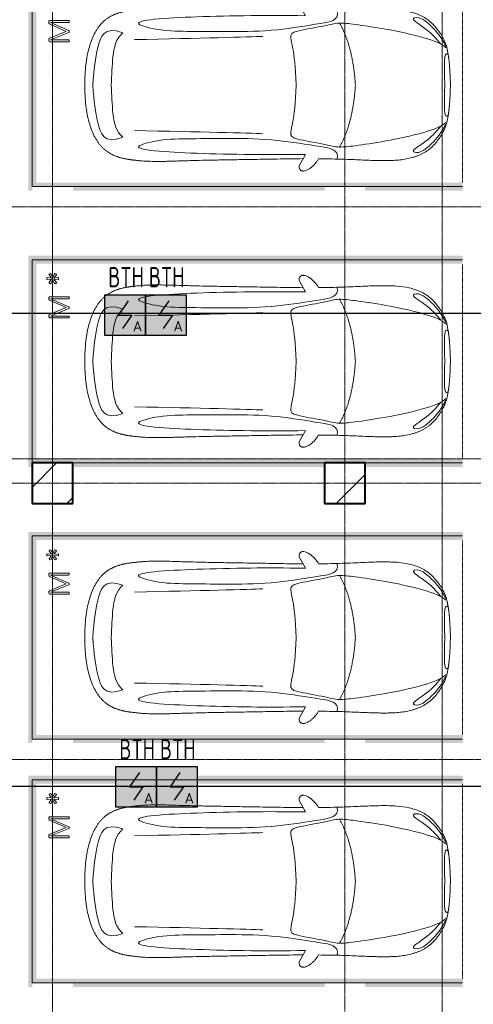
# Model space of a CAD drawing. Header units: millimetres. Extents: x -135639 to 224623, y -383017 to -59102.
# Tile 101 of 256: x 55790 to 61377, y -338431 to -326312. Entities that reach past the tile are written whole.
import ezdxf
from ezdxf.enums import TextEntityAlignment as Align

# ---------------------------------------------------------------- set-up
doc = ezdxf.new("R2010")
doc.units = ezdxf.units.MM
for name, pattern in [('CONTINOUS', [0]), ('Линия сетки', [25, 20, -2.5, 0, -2.5]), ('Невидимые', [5, 3, -2]), ('Штрих_3_3_', [6, 3, -3])]:
    doc.linetypes.add(name, pattern=pattern)
for name, color, linetype, lineweight in [('A-000-M_MASS', 7, 'Continuous', 18), ('A-200-M_WALL_INT', 7, 'Continuous', 18), ('C-953-M_PARKING', 7, 'Continuous', 18), ('C-953-MH_PARKING', 7, 'Невидимые', 18), ('S-280-M_COLUMN', 7, 'Continuous', 18), ('Z-030-M_GRID', 7, 'Continuous', 9), ('ПС', 7, 'Continuous', 40), ('СС-011-ПОЖ-СИГНАЛИЗАЦИЯ', 1, 'Continuous', 30)]:
    doc.layers.add(name, color=color, linetype=linetype, lineweight=lineweight)
doc.styles.add('1111', font='isocpeur.ttf')

# ---------------------------------------------------------------- blocks, each defined once
blk = doc.blocks.new('A_PAR_Parking - M_Зависимые-2561933-B2_-11_400_')
at = {"layer": 'C-953-M_PARKING', "true_color": 0xf7f9fb}
blk.add_hatch(color=7, dxfattribs=at).paths.add_polyline_path([(-1300, -2650), (-1200, -2650), (-1200, 2600), (1200, 2600), (1200, -2650), (1300, -2650), (1300, 2700), (-1300, 2700), (-1300, 2650), (-1250, 2648), (-1250, 2150), (-1300, 2150), (-1300, -950), (-1250, -950), (-1250, -1450), (-1300, -1450), (-1300, -2205)])
at = {"layer": 'A-000-M_MASS', "color": 253, "true_color": 0xaaaaaa}
for p, q in [((-853, -717), (-993, -639)), ((-906, -687), (-993, -639)), ((853, -717), (993, -639)), ((993, -639), (906, -687))]:
    blk.add_line(p, q, dxfattribs=at)
for centre, start, end in [((-1010, -678), 66.0695, 136.5816), ((1010, -678), 43.4184, 113.9305)]:
    blk.add_arc(centre, 42.2, start, end, dxfattribs=at)
for points, knots in [([(0, 2004), (-45, 2004), (-132, 2001), (-252, 1991), (-362, 1974), (-495, 1942), (-607, 1900), (-686, 1853), (-726, 1824), (-753, 1802), (-774, 1782), (-789, 1766), (-799, 1753), (-809, 1740), (-819, 1727), (-828, 1714), (-836, 1701), (-844, 1688), (-851, 1674), (-858, 1661), (-864, 1647), (-870, 1634), (-876, 1620), (-881, 1606), (-885, 1592), (-890, 1578), (-894, 1565), (-897, 1551), (-901, 1537), (-904, 1524), (-907, 1510), (-909, 1497), (-912, 1483), (-914, 1470), (-916, 1457), (-918, 1444), (-919, 1432), (-921, 1419), (-923, 1403), (-925, 1383), (-928, 1361), (-930, 1339), (-932, 1318), (-934, 1290), (-936, 1257), (-938, 1218), (-939, 1179), (-940, 1139), (-940, 1097), (-940, 1053), (-939, 1007), (-938, 956), (-936, 902), (-934, 844), (-932, 780), (-930, 688), (-926, 559), (-923, 376), (-919, 163), (-915, -82), (-911, -315), (-908, -521), (-907, -631), (-906, -687)], [0, 0, 0, 0, 0.02381, 0.047619, 0.071429, 0.095238, 0.142857, 0.166667, 0.178571, 0.190476, 0.202381, 0.208333, 0.214286, 0.220238, 0.22619, 0.232143, 0.238095, 0.244048, 0.25, 0.255952, 0.261905, 0.267857, 0.27381, 0.279762, 0.285714, 0.291667, 0.297619, 0.303571, 0.309524, 0.315476, 0.321429, 0.327381, 0.333333, 0.339286, 0.345238, 0.35119, 0.357143, 0.363095, 0.369048, 0.380952, 0.392857, 0.404762, 0.416667, 0.428571, 0.452381, 0.47619, 0.5, 0.52381, 0.547619, 0.571429, 0.595238, 0.619048, 0.642857, 0.666667, 0.690476, 0.714286, 0.761905, 0.809524, 0.857143, 0.904762, 0.952381, 0.97619, 1, 1, 1, 1]), ([(906, -687), (907, -631), (908, -521), (911, -367), (913, -222), (916, -41), (919, 163), (923, 376), (926, 559), (930, 688), (932, 780), (935, 865), (938, 958), (939, 1039), (940, 1097), (940, 1139), (939, 1179), (938, 1218), (937, 1250), (935, 1277), (933, 1304), (930, 1332), (928, 1361), (925, 1383), (923, 1403), (921, 1419), (919, 1432), (918, 1444), (916, 1457), (914, 1470), (912, 1483), (909, 1497), (907, 1510), (904, 1524), (901, 1537), (897, 1551), (894, 1565), (890, 1578), (885, 1592), (881, 1606), (876, 1620), (870, 1634), (864, 1647), (858, 1661), (851, 1674), (844, 1688), (836, 1701), (828, 1714), (819, 1727), (809, 1740), (799, 1753), (789, 1766), (774, 1782), (753, 1802), (726, 1824), (686, 1853), (630, 1886), (551, 1921), (462, 1950), (362, 1974), (252, 1991), (132, 2001), (45, 2004), (0, 2004)], [0, 0, 0, 0, 0.02381, 0.047619, 0.071429, 0.095238, 0.142857, 0.190476, 0.238095, 0.285714, 0.309524, 0.333333, 0.380952, 0.428571, 0.452381, 0.47619, 0.5, 0.52381, 0.547619, 0.559524, 0.571429, 0.595238, 0.607143, 0.619048, 0.630952, 0.636905, 0.642857, 0.64881, 0.654762, 0.660714, 0.666667, 0.672619, 0.678571, 0.684524, 0.690476, 0.696429, 0.702381, 0.708333, 0.714286, 0.720238, 0.72619, 0.732143, 0.738095, 0.744048, 0.75, 0.755952, 0.761905, 0.767857, 0.77381, 0.779762, 0.785714, 0.791667, 0.797619, 0.809524, 0.821429, 0.833333, 0.857143, 0.880952, 0.904762, 0.928571, 0.952381, 0.97619, 1, 1, 1, 1]), ([(-643, 1535), (-732, 1765), (-468, 1855), (-203, 1891), (-2, 1902)], [0, 0, 0, 0, 0.867049, 1.684227, 1.684227, 1.684227, 1.684227]), ([(643, 1535), (732, 1765), (468, 1855), (203, 1891), (2, 1902)], [0, 0, 0, 0, 0.867049, 1.684227, 1.684227, 1.684227, 1.684227]), ([(-643, 1535), (-570, 1622), (-349, 1664), (-124, 1672), (-2, 1676)], [0, 0, 0, 0, 0.616728, 1.242165, 1.242165, 1.242165, 1.242165]), ([(643, 1535), (570, 1622), (349, 1664), (124, 1672), (2, 1676)], [0, 0, 0, 0, 0.616728, 1.242165, 1.242165, 1.242165, 1.242165]), ([(-908, -1106), (-792, -1130), (-753, -859), (-663, -332), (-655, 196), (-661, 684), (-663, 1068), (-764, 1443), (-817, 1157), (-842, 605), (-857, 17), (-857, -454), (-853, -717)], [0, 0, 0, 0, 1.013953, 2.476159, 4.172855, 5.704608, 7.082231, 8.244161, 9.589947, 11.154659, 12.917121, 14.362976, 14.362976, 14.362976, 14.362976]), ([(908, -1106), (792, -1130), (753, -859), (663, -332), (655, 196), (661, 684), (663, 1068), (764, 1443), (817, 1157), (842, 605), (857, 17), (857, -454), (853, -717)], [0, 0, 0, 0, 1.013953, 2.476159, 4.172855, 5.704608, 7.082231, 8.244161, 9.589947, 11.154659, 12.917121, 14.362976, 14.362976, 14.362976, 14.362976]), ([(-459, -2446), (-508, -2398), (-601, -2147), (-696, -1684), (-744, -1354), (-774, -1106), (-734, -996), (-660, -552), (-618, -522), (-447, -565), (-234, -590), (-2, -602)], [0, 0, 0, 0, 0.884172, 2.058368, 3.212407, 3.977765, 4.871213, 5.547774, 6.288901, 6.772879, 7.454401, 7.454401, 7.454401, 7.454401]), ([(459, -2446), (508, -2398), (601, -2147), (696, -1684), (744, -1354), (774, -1106), (734, -996), (660, -552), (618, -522), (447, -565), (234, -590), (2, -602)], [0, 0, 0, 0, 0.884172, 2.058368, 3.212407, 3.977765, 4.871213, 5.547774, 6.288901, 6.772879, 7.454401, 7.454401, 7.454401, 7.454401]), ([(-1041, -649), (-1045, -652), (-1050, -658), (-1054, -666), (-1056, -673), (-1058, -680), (-1059, -690), (-1057, -703), (-1053, -719), (-1043, -742), (-1026, -771), (-1000, -803), (-971, -832), (-944, -853), (-923, -867), (-913, -873), (-908, -876)], [0, 0, 0, 0, 0.066667, 0.1, 0.133333, 0.166667, 0.2, 0.266667, 0.333333, 0.4, 0.533333, 0.65, 0.766667, 0.883333, 0.941667, 1, 1, 1, 1]), ([(908, -876), (914, -873), (926, -866), (944, -853), (962, -839), (985, -818), (1011, -790), (1036, -756), (1052, -723), (1058, -702), (1058, -688), (1058, -682), (1057, -675), (1055, -669), (1053, -664), (1049, -657), (1044, -652), (1041, -649)], [0, 0, 0, 0, 0.066667, 0.133333, 0.2, 0.266667, 0.4, 0.533333, 0.65, 0.766667, 0.795833, 0.825, 0.854167, 0.883333, 0.9125, 0.941667, 1, 1, 1, 1]), ([(-908, -876), (-908, -970), (-911, -1145), (-919, -1337), (-925, -1476), (-928, -1559), (-929, -1622), (-930, -1660), (-930, -1690), (-930, -1713), (-929, -1734), (-929, -1756), (-928, -1777), (-927, -1805), (-925, -1840), (-921, -1880), (-916, -1919), (-910, -1957), (-902, -1994), (-893, -2030), (-882, -2065), (-870, -2099), (-856, -2133), (-840, -2165), (-821, -2196), (-801, -2225), (-772, -2263), (-729, -2308), (-668, -2356), (-604, -2396), (-554, -2423), (-519, -2438), (-496, -2446), (-474, -2453), (-452, -2458), (-432, -2462), (-414, -2466), (-402, -2468), (-391, -2470), (-383, -2471), (-376, -2473), (-370, -2474), (-365, -2475), (-360, -2475), (-354, -2476), (-349, -2477), (-343, -2478), (-337, -2479), (-328, -2480), (-318, -2481), (-305, -2483), (-293, -2484), (-280, -2486), (-266, -2487), (-251, -2488), (-235, -2489), (-218, -2491), (-199, -2492), (-179, -2493), (-158, -2495), (-135, -2496), (-111, -2497), (-86, -2498), (-50, -2499), (-20, -2500), (1, -2501)], [0, 0, 0, 0, 0.081633, 0.163265, 0.204082, 0.244898, 0.265306, 0.285714, 0.295918, 0.306122, 0.316327, 0.326531, 0.336735, 0.346939, 0.367347, 0.387755, 0.408163, 0.428571, 0.44898, 0.469388, 0.489796, 0.510204, 0.530612, 0.55102, 0.571429, 0.591837, 0.612245, 0.653061, 0.693878, 0.734694, 0.77551, 0.795918, 0.816327, 0.836735, 0.857143, 0.877551, 0.887755, 0.897959, 0.903061, 0.908163, 0.913265, 0.915816, 0.918367, 0.920918, 0.923469, 0.92602, 0.928571, 0.931122, 0.933673, 0.938776, 0.942602, 0.946429, 0.950255, 0.954082, 0.957908, 0.961735, 0.965561, 0.969388, 0.973214, 0.977041, 0.980867, 0.984694, 0.98852, 0.992347, 1, 1, 1, 1]), ([(1, -2501), (15, -2501), (42, -2500), (79, -2498), (108, -2497), (129, -2496), (145, -2495), (160, -2494), (174, -2494), (188, -2493), (205, -2492), (221, -2490), (237, -2489), (247, -2488), (258, -2488), (268, -2487), (277, -2486), (289, -2485), (303, -2483), (316, -2482), (325, -2480), (332, -2479), (338, -2479), (345, -2478), (350, -2477), (358, -2476), (365, -2474), (371, -2473), (377, -2472), (385, -2471), (393, -2469), (403, -2467), (416, -2465), (429, -2463), (442, -2460), (454, -2458), (465, -2455), (476, -2452), (487, -2449), (501, -2445), (521, -2437), (547, -2426), (575, -2412), (606, -2395), (637, -2376), (679, -2347), (730, -2307), (781, -2254), (824, -2196), (858, -2133), (884, -2065), (911, -1970), (929, -1835), (932, -1681), (928, -1539), (922, -1387), (912, -1177), (908, -982), (908, -876)], [0, 0, 0, 0, 0.005102, 0.010204, 0.015306, 0.017857, 0.020408, 0.022959, 0.02551, 0.028061, 0.030612, 0.035714, 0.038265, 0.040816, 0.043367, 0.045918, 0.048469, 0.05102, 0.056122, 0.061224, 0.063776, 0.066327, 0.068878, 0.071429, 0.07398, 0.076531, 0.081633, 0.084184, 0.086735, 0.091837, 0.096939, 0.102041, 0.112245, 0.122449, 0.132653, 0.142857, 0.153061, 0.163265, 0.173469, 0.183673, 0.204082, 0.22449, 0.244898, 0.265306, 0.285714, 0.306122, 0.346939, 0.387755, 0.428571, 0.469388, 0.510204, 0.55102, 0.632653, 0.72449, 0.770408, 0.816327, 0.908163, 1, 1, 1, 1]), ([(-480, -2441), (-586, -2392), (-719, -2283), (-847, -2128), (-828, -2057)], [0, 0, 0, 0, 0.53668, 1.024735, 1.024735, 1.024735, 1.024735]), ([(-828, -2057), (-803, -2016), (-728, -2173), (-566, -2339), (-505, -2381)], [0, 0, 0, 0, 0.497572, 1.022643, 1.022643, 1.022643, 1.022643]), ([(480, -2441), (586, -2392), (719, -2283), (847, -2128), (828, -2057)], [0, 0, 0, 0, 0.53668, 1.024735, 1.024735, 1.024735, 1.024735]), ([(828, -2057), (803, -2016), (728, -2173), (566, -2339), (505, -2381)], [0, 0, 0, 0, 0.497572, 1.022643, 1.022643, 1.022643, 1.022643])]:
    blk.add_open_spline(points, degree=3, knots=knots, dxfattribs=at)
for points, degree in [([(-599, -190), (-592, -24), (-575, 588), (-560, 1389)], 3), ([(599, -190), (592, -24), (575, 588), (560, 1389)], 3), ([(-2, -1330), (-478, -1299), (-762, -1135)], 2), ([(2, -1330), (478, -1299), (762, -1135)], 2), ([(-376, -2470), (-425, -2412), (-257, -2425), (-2, -2432)], 3), ([(376, -2470), (425, -2412), (257, -2425), (2, -2432)], 3)]:
    blk.add_open_spline(points, degree=degree, dxfattribs=at)
at = {"layer": 'C-953-M_PARKING', "color": 253, "true_color": 0xaaaaaa}
for p, q in [((1250, 2650), (-1250, 2650)), ((-1250, 2650), (-1250, -2650)), ((1250, -2650), (1250, 2650)), ((536, 2443), (533, 2434)), ((533, 2434), (533, 2200)), ((544, 2446), (536, 2443)), ((556, 2446), (544, 2446)), ((565, 2445), (556, 2446)), ((557, 2200), (557, 2425)), ((557, 2425), (649, 2199)), ((572, 2442), (565, 2445)), ((576, 2437), (572, 2442)), ((580, 2430), (576, 2437)), ((660, 2232), (580, 2430)), ((748, 2429), (660, 2232)), ((670, 2199), (769, 2425)), ((752, 2437), (748, 2429)), ((757, 2442), (752, 2437)), ((762, 2445), (757, 2442)), ((768, 2446), (762, 2445)), ((782, 2446), (768, 2446)), ((769, 2425), (769, 2200)), ((786, 2445), (782, 2446)), ((782, 2446), (786, 2445)), ((789, 2443), (786, 2445)), ((786, 2445), (789, 2443)), ((792, 2440), (789, 2443)), ((789, 2443), (792, 2440)), ((793, 2434), (792, 2440)), ((793, 2200), (793, 2434)), ((959, 2434), (955, 2424)), ((955, 2424), (957, 2420)), ((965, 2442), (959, 2434)), ((969, 2442), (965, 2442)), ((1010, 2412), (969, 2442)), ((1008, 2469), (1005, 2465)), ((1005, 2465), (1010, 2412)), ((1018, 2470), (1008, 2469)), ((1028, 2469), (1018, 2470)), ((1025, 2412), (1030, 2465)), ((1066, 2442), (1025, 2412)), ((1030, 2465), (1028, 2469)), ((1070, 2442), (1066, 2442)), ((1076, 2434), (1070, 2442)), ((1080, 2424), (1076, 2434)), ((1078, 2420), (1080, 2424)), ((957, 2375), (955, 2371)), ((955, 2371), (959, 2361)), ((957, 2420), (1002, 2398)), ((1002, 2398), (957, 2375)), ((959, 2361), (965, 2353)), ((965, 2353), (969, 2353)), ((969, 2353), (1010, 2384)), ((1010, 2384), (1005, 2330)), ((1005, 2330), (1008, 2327)), ((1008, 2327), (1018, 2325)), ((1018, 2325), (1028, 2327)), ((1030, 2330), (1025, 2384)), ((1025, 2384), (1066, 2353)), ((1028, 2327), (1030, 2330)), ((1033, 2398), (1078, 2420)), ((1078, 2375), (1033, 2398)), ((1066, 2353), (1070, 2353)), ((1070, 2353), (1076, 2361)), ((1076, 2361), (1080, 2371)), ((1080, 2371), (1078, 2375)), ((533, 2200), (533, 2198)), ((533, 2198), (535, 2196)), ((535, 2196), (533, 2198)), ((535, 2196), (539, 2195)), ((539, 2195), (535, 2196)), ((539, 2195), (544, 2195)), ((544, 2195), (550, 2195)), ((550, 2195), (554, 2196)), ((554, 2196), (550, 2195)), ((554, 2196), (556, 2198)), ((556, 2198), (554, 2196)), ((556, 2198), (557, 2200)), ((649, 2199), (649, 2197)), ((649, 2197), (649, 2199)), ((649, 2197), (651, 2196)), ((651, 2196), (649, 2197)), ((651, 2196), (655, 2195)), ((655, 2195), (651, 2196)), ((655, 2195), (659, 2195)), ((659, 2195), (655, 2195)), ((659, 2195), (664, 2195)), ((664, 2195), (659, 2195)), ((664, 2195), (667, 2196)), ((667, 2196), (664, 2195)), ((667, 2196), (669, 2197)), ((669, 2197), (667, 2196)), ((669, 2197), (670, 2199)), ((670, 2199), (669, 2197)), ((769, 2200), (770, 2198)), ((770, 2198), (772, 2196)), ((772, 2196), (770, 2198)), ((772, 2196), (775, 2195)), ((775, 2195), (772, 2196)), ((775, 2195), (781, 2195)), ((781, 2195), (787, 2195)), ((787, 2195), (791, 2196)), ((791, 2196), (787, 2195)), ((791, 2196), (793, 2198)), ((793, 2198), (791, 2196)), ((793, 2198), (793, 2200)), ((793, 2200), (793, 2198))]:
    blk.add_line(p, q, dxfattribs=at)
at = {"layer": 'C-953-MH_PARKING', "color": 253, "linetype": 'Штрих_3_3_', "true_color": 0xaaaaaa}
blk.add_line((-1200, -2650), (1200, -2650), dxfattribs=at)
blk = doc.blocks.new('135_SLK_GD_AR_rvt-1-B2_-11_400_')
at = {"layer": 'A-200-M_WALL_INT', "color": 253, "lineweight": 40, "true_color": 0xaaaaaa}
for p, q in [((65002, 29952), (64498, 29952)), ((64498, 29952), (64498, 29950)), ((64498, 29950), (64498, 29450)), ((65002, 29950), (65002, 29952)), ((65002, 29448), (65002, 29950)), ((68602, 29952), (68098, 29952)), ((68098, 29952), (68098, 29950)), ((68098, 29950), (68098, 29450)), ((68602, 29950), (68602, 29952)), ((68602, 29448), (68602, 29950)), ((64498, 29450), (64498, 29448)), ((64498, 29448), (65000, 29448)), ((65000, 29448), (65002, 29448)), ((68098, 29450), (68098, 29448)), ((68098, 29448), (68600, 29448)), ((68600, 29448), (68602, 29448))]:
    blk.add_line(p, q, dxfattribs=at)
at = {"layer": 'C-953-M_PARKING', "color": 253, "lineweight": 18, "true_color": 0xaaaaaa, "rotation": 89.99999999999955}
for p in [(67150, 34600), (67150, 31200), (67150, 27800), (67150, 24800)]:
    blk.add_blockref('A_PAR_Parking - M_Зависимые-2561933-B2_-11_400_', p, dxfattribs=at)
blk = doc.blocks.new('Бетон-Прямоугольная-Колонна - CLM_Подземные этажи_В50-500х500-V291-B2_-11_400_')
at = {"layer": 'S-280-M_COLUMN', "lineweight": 9, "true_color": 0xaaaaaa}
h = blk.add_hatch(dxfattribs=at)
h.set_pattern_fill('FP_172', color=253, style=0, pattern_type=2)
h.set_pattern_definition([(45, (-68350, -29700), (-628.618, 628.618), []), (45, (-67721.4, -29700), (-628.618, 628.618), [1111.25, -222.25, 6.706, -215.544])])
h.paths.add_polyline_path([(250, -250), (250, 250), (-250, 250), (-250, -250)])
at = {"layer": 'S-280-M_COLUMN', "color": 253, "lineweight": 40, "true_color": 0xaaaaaa}
for p, q in [((250, 250), (-250, 250)), ((-250, 250), (-250, -250)), ((250, -250), (250, 250)), ((-250, -250), (250, -250))]:
    blk.add_line(p, q, dxfattribs=at)
blk = doc.blocks.new('Бетон-Прямоугольная-Колонна - CLM_Подземные этажи_В50-500х500-V292-B2_-11_400_')
at = {"layer": 'S-280-M_COLUMN', "lineweight": 9, "true_color": 0xaaaaaa}
h = blk.add_hatch(dxfattribs=at)
h.set_pattern_fill('FP_173', color=253, style=0, pattern_type=2)
h.set_pattern_definition([(45, (-64750, -29700), (-628.618, 628.618), []), (45, (-64121.4, -29700), (-628.618, 628.618), [1111.25, -222.25, 6.706, -215.544])])
h.paths.add_polyline_path([(250, -250), (250, 250), (-250, 250), (-248, -250)])
at = {"layer": 'S-280-M_COLUMN', "color": 253, "lineweight": 40, "true_color": 0xaaaaaa}
for p, q in [((250, 250), (-250, 250)), ((-250, 250), (-250, -250)), ((250, -250), (250, 250)), ((-250, -250), (250, -250))]:
    blk.add_line(p, q, dxfattribs=at)
blk = doc.blocks.new('135_SLK_K1-2-3_KR_rvt-1-B2_-11_400_')
at = {"layer": 'S-280-M_COLUMN', "color": 253, "lineweight": 18, "true_color": 0xaaaaaa}
for name, p in [('Бетон-Прямоугольная-Колонна - CLM_Подземные этажи_В50-500х500-V292-B2_-11_400_', (64750, 29700)), ('Бетон-Прямоугольная-Колонна - CLM_Подземные этажи_В50-500х500-V291-B2_-11_400_', (68350, 29700))]:
    blk.add_blockref(name, p, dxfattribs=at)
blk = doc.blocks.new('-2 этаж')
at = {"layer": 'Z-030-M_GRID', "color": 253, "linetype": 'Линия сетки', "true_color": 0xaaaaaa}
for p, q in [((323842.3, -369624.4), (323842.3, -260673.4)), ((327442.3, -369624.2), (327442.3, -260673.2)), ((328642.3, -367088.3), (328642.3, -260672.8)), ((415041.9, -316827.3), (255412.1, -316827.3)), ((412503.2, -319927.3), (255412.1, -319927.3)), ((415041.9, -320227.3), (255412.1, -320227.3)), ((415042.1, -323627.3), (255412.3, -323627.3))]:
    blk.add_line(p, q, dxfattribs=at)
at = {"lineweight": 5}
for name in ['135_SLK_GD_AR_rvt-1-B2_-11_400_', '135_SLK_K1-2-3_KR_rvt-1-B2_-11_400_']:
    blk.add_blockref(name, (259092.3, -349927.3), dxfattribs=at)
blk = doc.blocks.new('*U4706')
at = {"lineweight": 35, "true_color": 0xffffff}
h = blk.add_hatch(color=7, dxfattribs=at)
h.dxf.hatch_style = 1
h.paths.add_polyline_path([(0, 500), (0, 0), (500, 0), (500, 500)])
at = {"color": 1, "linetype": 'ByBlock', "lineweight": -2}
for p, q in [((289, 426), (167, 250)), ((167, 250), (333, 250)), ((333, 250), (219, 86))]:
    blk.add_line(p, q, dxfattribs=at)
at = {"color": 1, "linetype": 'ByBlock', "lineweight": -2, "ltscale": 0.1}
blk.add_lwpolyline([(0, 500), (500, 500), (500, 0), (0, 0)], close=True, dxfattribs=at)
at = {"color": 1, "linetype": 'ByBlock', "lineweight": -2, "ltscale": 1000, "style": '1111'}
blk.add_text('A', height=128, dxfattribs=at).set_placement((403, 49), align=Align.CENTER)
at = {"color": 0, "linetype": 'ByBlock', "lineweight": -2, "style": '1111'}
blk.add_attdef('INDEX', (-63, -235), '', height=125, dxfattribs=at)
at = {"color": 0, "linetype": 'ByBlock', "lineweight": -2, "style": '1111', "flags": 1}
for tag, p in [('NAME_DEVICE', (-64, -421)), ('NUM_POM', (-82, -847))]:
    blk.add_attdef(tag, p, '', height=125, dxfattribs=at)
at = {"color": 0, "linetype": 'ByBlock', "lineweight": -2, "style": '1111', "width": 0.7}
blk.add_attdef('NUM_DEVICE', (-64, -630), '', height=125, dxfattribs=at)

msp = doc.modelspace()

# ---------------------------------------------------------------- linework, layer by layer
at = {"layer": 'СС-011-ПОЖ-СИГНАЛИЗАЦИЯ', "lineweight": 30}
msp.add_lwpolyline([(55533, -335745), (67648, -335745), (67648, -329929), (53395, -329929)], dxfattribs=at)

# ---------------------------------------------------------------- block references
at = {"color": 0}
msp.add_blockref('-2 этаж', (-267648, -11789), dxfattribs=at)
at = {"layer": 'ПС', "color": 7, "linetype": 'CONTINOUS', "lineweight": 30, "ltscale": 100}
ref = msp.add_blockref('*U4706', (56838, -330197), dxfattribs=dict(at, xscale=1.000736, yscale=1.000736, zscale=1.000736))
ref.add_attrib('NUM_DEVICE', 'BTH', dxfattribs={"layer": '0', "color": 0, "linetype": 'ByBlock', "lineweight": -2, "ltscale": 100, "height": 250.2, "style": '1111', "width": 0.7}).set_placement((57100, -329606), align=Align.CENTER)
ref = msp.add_blockref('*U4706', (57338, -330197), dxfattribs=dict(at, xscale=1.000736, yscale=1.000736, zscale=1.000736))
ref.add_attrib('NUM_DEVICE', 'BTH', dxfattribs={"layer": '0', "color": 0, "linetype": 'ByBlock', "lineweight": -2, "ltscale": 100, "height": 250.2, "style": '1111', "width": 0.7}).set_placement((57600, -329606), align=Align.CENTER)
ref = msp.add_blockref('*U4706', (56975, -336006), dxfattribs=dict(at, xscale=1.000736, yscale=1.000736, zscale=1.000736))
ref.add_attrib('NUM_DEVICE', 'BTH', dxfattribs={"layer": '0', "color": 0, "linetype": 'ByBlock', "lineweight": -2, "ltscale": 100, "height": 250.2, "style": '1111', "width": 0.7}).set_placement((57237, -335416), align=Align.CENTER)
ref = msp.add_blockref('*U4706', (57475, -336006), dxfattribs=dict(at, xscale=1.000736, yscale=1.000736, zscale=1.000736))
ref.add_attrib('NUM_DEVICE', 'BTH', dxfattribs={"layer": '0', "color": 0, "linetype": 'ByBlock', "lineweight": -2, "ltscale": 100, "height": 250.2, "style": '1111', "width": 0.7}).set_placement((57737, -335416), align=Align.CENTER)

doc.saveas('drawing.dxf')
